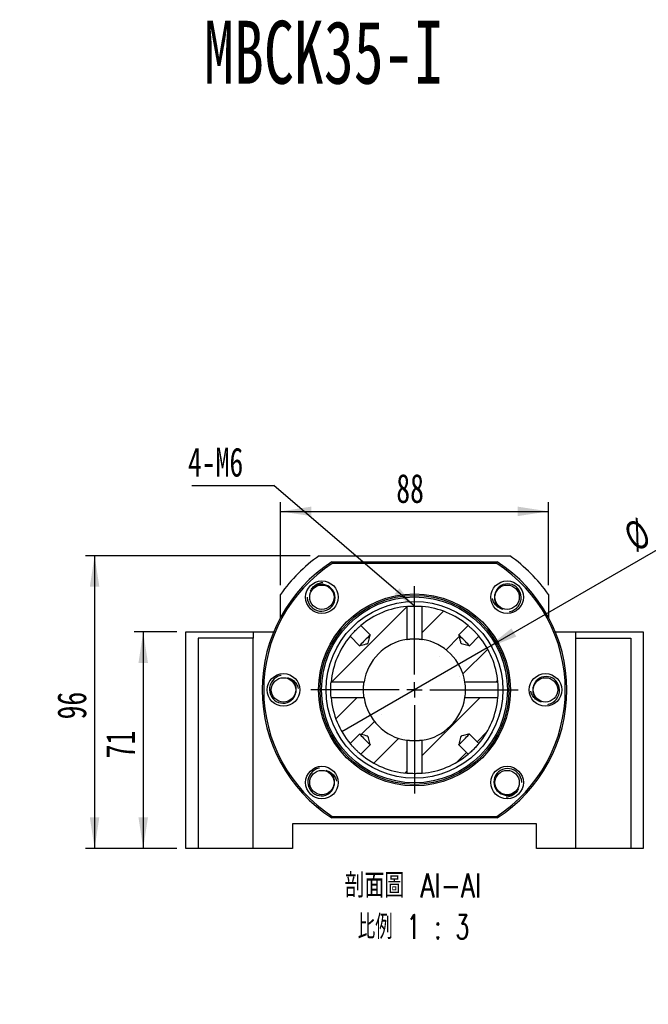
# Paper-space layout 'MBCK35-I' of a CAD drawing. Header units: millimetres. Extents: x 25 to 284, y 7 to 206.
# Tile 3 of 6: x 103 to 171, y 93 to 200. Entities that reach past the tile are written whole.
import ezdxf

# ---------------------------------------------------------------- set-up
doc = ezdxf.new("R2010")
doc.units = ezdxf.units.MM
doc.layers.add('圖層0', color=7, linetype='Continuous')
doc.styles.add('SLDTEXTSTYLE0', font='TXT', dxfattribs={"width": 0.7})
doc.styles.add('SLDTEXTSTYLE1', font='TXT', dxfattribs={"width": 0.7, "bigfont": 'bigfont'})
doc.styles.add('SLDTEXTSTYLE4', font='TXT', dxfattribs={"width": 0.75, "bigfont": 'bigfont'})
doc.styles.add('SLDTEXTSTYLE5', font='TXT', dxfattribs={"width": 0.65625, "bigfont": 'bigfont'})
doc.dimstyles.new('SLDDIMSTYLE2', dxfattribs={"dimtxt": 0.18, "dimasz": 2.5, "dimexe": 0, "dimexo": 0.0625, "dimgap": 0, "dimtad": 0, "dimtih": 1, "dimtoh": 1, "dimdec": 0, "dimrnd": 1e-09, "dimzin": 0, "dimdsep": 46, "dimtxsty": 'Standard', "dimsah": 1, "dimcen": 0.09, "dimadec": 0, "dimazin": 0, "dimtfac": 2.5, "dimtdec": 0, "dimtofl": 0, "dimtmove": 0, "dimatfit": 3, "dimfxl": 1, "dimfrac": 2, "dimtolj": 1, "dimtzin": 0, "dimarcsym": 0})
doc.dimstyles.new('SLDDIMSTYLE3', dxfattribs={"dimtxt": 3.389974, "dimasz": 2.5, "dimexe": 0, "dimexo": 0.0625, "dimgap": 0.847493, "dimtad": 1, "dimlfac": 3, "dimrnd": 1e-09, "dimzin": 12, "dimdsep": 46, "dimtxsty": 'SLDTEXTSTYLE0', "dimsah": 1, "dimcen": 0.09, "dimadec": 0, "dimazin": 3, "dimtfac": 1, "dimtofl": 0, "dimtmove": 0, "dimatfit": 3, "dimfxl": 1, "dimfrac": 2, "dimtolj": 1, "dimtzin": 12, "dimarcsym": 0})
doc.dimstyles.new('SLDDIMSTYLE4', dxfattribs={"dimtxt": 3.389974, "dimasz": 2.5, "dimexe": 0, "dimexo": 0.0625, "dimgap": 0.847493, "dimtad": 1, "dimlfac": 3, "dimrnd": 1e-09, "dimzin": 12, "dimdsep": 46, "dimtxsty": 'SLDTEXTSTYLE0', "dimblk1": 'NONE', "dimsah": 1, "dimcen": 0, "dimadec": 0, "dimazin": 3, "dimtfac": 1, "dimtmove": 0, "dimatfit": 3, "dimldrblk": 'NONE', "dimfxl": 1, "dimfrac": 2, "dimtolj": 1, "dimtzin": 12, "dimarcsym": 0})

# ---------------------------------------------------------------- blocks, each defined once
blk = doc.blocks.new('SW_SYMBOL_HOLE_DIAM')
at = {"layer": '圖層0', "color": 0}
blk.add_line((300, 0), (700, 1000), dxfattribs=at)
blk.add_circle((500, 500), 350, dxfattribs=at)
blk = doc.blocks.new('SW_SYMBOL_HOLE_SPOT')
at = {"layer": '圖層0', "color": 0}
for p, q in [((0, 875), (0, 75)), ((1600, 75), (1600, 875)), ((0, 75), (1600, 75))]:
    blk.add_line(p, q, dxfattribs=at)
blk = doc.blocks.new('SW_NOTE_6')
at = {"layer": '圖層0', "color": 0}
blk.add_line((19.65, 0), (0, 0), dxfattribs=at)
at = {"layer": '圖層0', "color": 0, "xscale": 0.003964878, "yscale": 0.003964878, "zscale": 0.003964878}
for name, p in [('SW_SYMBOL_HOLE_DIAM', (3.72, 5.64)), ('SW_SYMBOL_HOLE_DIAM', (7.6, 0.41)), ('SW_SYMBOL_HOLE_SPOT', (0.4, 0.41))]:
    blk.add_blockref(name, p, dxfattribs=at)
at = {"layer": '圖層0', "color": 0, "char_height": 3.175, "attachment_point": 1}
for s, insert, style in [('6-', (0.4, 9.34), 'SLDTEXTSTYLE0'), ('14\\M+18AD1\\M+190FA', (7.74, 9.34), 'SLDTEXTSTYLE1'), ('20', (11.62, 4.1), 'SLDTEXTSTYLE0')]:
    blk.add_mtext(s, dxfattribs=dict(at, insert=insert, style=style))
blk = doc.blocks.new('_D_28')
at = {"layer": '圖層0', "color": 7}
for p, q in [((119.89, 133.32), (115.21, 133.32)), ((116.21, 133.32), (116.21, 109.66)), ((119.89, 109.66), (115.21, 109.66))]:
    blk.add_line(p, q, dxfattribs=at)
for points in [[(116.21, 133.32), (115.69, 129.93), (116.73, 129.93)], [(116.21, 109.66), (116.73, 113.05), (115.69, 113.05)]]:
    blk.add_solid(points, dxfattribs=at)
at = {"layer": '圖層0', "color": 7, "insert": (112.12, 119.5), "char_height": 3.175, "attachment_point": 1, "rotation": 90, "style": 'SLDTEXTSTYLE0'}
blk.add_mtext('71', dxfattribs=at)
blk = doc.blocks.new('_D_29')
at = {"layer": '圖層0', "color": 7}
for p, q in [((131.22, 138.43), (131.22, 147.51)), ((131.22, 146.51), (160.56, 146.51)), ((160.56, 138.43), (160.56, 147.51))]:
    blk.add_line(p, q, dxfattribs=at)
for points in [[(131.22, 146.51), (134.61, 145.99), (134.61, 147.03)], [(160.56, 146.51), (157.17, 147.03), (157.17, 145.99)]]:
    blk.add_solid(points, dxfattribs=at)
at = {"layer": '圖層0', "color": 7, "insert": (143.9, 150.61), "char_height": 3.175, "attachment_point": 1, "style": 'SLDTEXTSTYLE0'}
blk.add_mtext('88', dxfattribs=at)
blk = doc.blocks.new('_D_30')
at = {"layer": '圖層0', "color": 7}
for p, q in [((134.46, 141.66), (109.89, 141.66)), ((110.89, 141.66), (110.89, 109.66)), ((119.89, 109.66), (109.89, 109.66))]:
    blk.add_line(p, q, dxfattribs=at)
for points in [[(110.89, 141.66), (110.37, 138.27), (111.41, 138.27)], [(110.89, 109.66), (111.41, 113.05), (110.37, 113.05)]]:
    blk.add_solid(points, dxfattribs=at)
at = {"layer": '圖層0', "color": 7, "insert": (106.8, 123.76), "char_height": 3.175, "attachment_point": 1, "rotation": 90, "style": 'SLDTEXTSTYLE0'}
blk.add_mtext('96', dxfattribs=at)
blk = doc.blocks.new('_D_31')
at = {"layer": '圖層0', "color": 7}
for q in [(177.46, 145.22), (137.95, 122.41)]:
    blk.add_line((153.83, 131.57), q, dxfattribs=at)
blk.add_solid([(153.83, 131.57), (157.03, 132.82), (156.5, 133.72)], dxfattribs=at)
at = {"layer": '圖層0', "color": 7, "char_height": 3.175, "attachment_point": 1, "rotation": 30, "style": 'SLDTEXTSTYLE0'}
for s, insert in [('55', (171.98, 146.77)), ('%%c', (168.49, 144.76))]:
    blk.add_mtext(s, dxfattribs=dict(at, insert=insert))
blk = doc.blocks.new('_NONE')
blk = doc.blocks.new('SW_NOTE_7')
at = {"layer": '圖層0', "color": 0, "char_height": 2.6458, "attachment_point": 2}
for s, insert, style in [('\\M+19655\\M+196CA\\M+19AA4 AI-AI', (9.59, 3.41), 'SLDTEXTSTYLE4'), ('\\M+194E4\\M+197E1 1 : 3', (9.66, -1.12), 'SLDTEXTSTYLE5')]:
    blk.add_mtext(s, dxfattribs=dict(at, insert=insert, style=style))
blk = doc.blocks.new('SW_NOTE_8')
at = {"layer": '圖層0', "color": 0}
blk.add_line((-8.96, 0), (0, 0), dxfattribs=at)
at = {"layer": '圖層0', "color": 0, "insert": (-9.39, 4.14), "char_height": 3.175, "attachment_point": 1, "style": 'SLDTEXTSTYLE0'}
blk.add_mtext('4-M6', dxfattribs=at)
blk = doc.blocks.new('SW_CENTERMARKSYMBOL_15')
at = {"layer": '圖層0', "color": 0}
for p, q in [((0, 1.67), (0, 11.33)), ((-1.67, 0), (-11.33, 0)), ((0, 0), (-0.83, 0)), ((0, 0), (0, 0.83)), ((0, 0), (0, -0.83)), ((0, 0), (0.83, 0)), ((1.67, 0), (11.33, 0)), ((0, -1.67), (0, -11.33))]:
    blk.add_line(p, q, dxfattribs=at)

psp = doc.layouts.new('MBCK35-I')

# ---------------------------------------------------------------- hatches: boundary and pattern name
at = {"linetype": 'Continuous', "lineweight": 18}
h = psp.add_hatch(dxfattribs=at)
h.set_pattern_fill('ANSI31', style=0)
edge = h.paths.add_edge_path(flags=0)
edge.add_line((140.0241, 134.0344), (141.058, 133.0005))
edge.add_spline(control_points=[(141.058, 133.0005), (141.0436, 132.9431), (141.0293, 132.8858), (141.0149, 132.8284), (140.9668, 132.6365), (140.9201, 132.4443), (140.8683, 132.2533), (140.8552, 132.2051), (140.8444, 132.1554), (140.8221, 132.1106), (140.8168, 132.1), (140.8103, 132.0896), (140.802, 132.0812), (140.7936, 132.0727), (140.7834, 132.0661), (140.7729, 132.0608), (140.7559, 132.0522), (140.7378, 132.046), (140.7197, 132.0402), (140.6865, 132.0295), (140.6529, 132.0204), (140.6193, 132.0114), (140.5551, 131.9941), (140.4907, 131.9777), (140.4264, 131.9613), (140.3023, 131.9297), (140.178, 131.8985), (140.0538, 131.8674), (139.9965, 131.853), (139.9392, 131.8387), (139.8818, 131.8243)], knot_values=[0.00658873, 0.00658873, 0.00658873, 0.00658873, 0.00712081, 0.00712081, 0.00712081, 0.00890123, 0.00890123, 0.00890123, 0.00935165, 0.00935165, 0.00935165, 0.00945885, 0.00945885, 0.00945885, 0.00956548, 0.00956548, 0.00956548, 0.00973572, 0.00973572, 0.00973572, 0.01004714, 0.01004714, 0.01004714, 0.01064125, 0.01064125, 0.01064125, 0.01178648, 0.01178648, 0.01178648, 0.01231504, 0.01231504, 0.01231504, 0.01231504], weights=[1, 1, 1, 1, 1, 1, 1, 1, 1, 1, 1, 1, 1, 1, 1, 1, 1, 1, 1, 1, 1, 1, 1, 1, 1, 1, 1, 1, 1, 1, 1], degree=3, periodic=0)
edge.add_line((139.8818, 131.8243), (138.8479, 132.8582))
edge.add_arc((145.8911, 126.9912), 9.1667, 140.205417, 174.689763)
edge.add_line((136.7637, 127.8396), (140.3726, 127.8396))
edge.add_arc((145.8911, 126.9912), 5.5833, 98.739676, 171.260324, ccw=False)
edge.add_line((145.0427, 132.5097), (145.0427, 136.1186))
edge.add_arc((145.8911, 126.9912), 9.1667, 95.310237, 129.794583)
h = psp.add_hatch(dxfattribs=at)
h.set_pattern_fill('ANSI31', style=0)
edge = h.paths.add_edge_path(flags=0)
edge.add_line((150.7241, 133.0005), (151.7581, 134.0344))
edge.add_arc((145.8911, 126.9912), 9.1667, 50.205417, 84.689763)
edge.add_line((146.7394, 136.1186), (146.7394, 132.5097))
edge.add_arc((145.8911, 126.9912), 5.5833, 8.739676, 81.260324, ccw=False)
edge.add_line((151.4096, 127.8396), (155.0184, 127.8396))
edge.add_arc((145.8911, 126.9912), 9.1667, 5.310237, 39.794583)
edge.add_line((152.9342, 132.8582), (151.9003, 131.8243))
edge.add_spline(control_points=[(151.9003, 131.8243), (151.8429, 131.8387), (151.7856, 131.853), (151.7282, 131.8674), (151.5364, 131.9155), (151.3441, 131.9622), (151.1532, 132.014), (151.1049, 132.0271), (151.0552, 132.0379), (151.0105, 132.0602), (150.9998, 132.0654), (150.9894, 132.072), (150.981, 132.0803), (150.9725, 132.0887), (150.9659, 132.0989), (150.9606, 132.1094), (150.952, 132.1264), (150.9458, 132.1445), (150.94, 132.1626), (150.9293, 132.1958), (150.9202, 132.2294), (150.9112, 132.263), (150.8939, 132.3272), (150.8775, 132.3916), (150.8611, 132.4559), (150.8295, 132.58), (150.7984, 132.7043), (150.7672, 132.8285), (150.7528, 132.8858), (150.7385, 132.9431), (150.7241, 133.0005)], knot_values=[0.00658873, 0.00658873, 0.00658873, 0.00658873, 0.00712081, 0.00712081, 0.00712081, 0.00890123, 0.00890123, 0.00890123, 0.00935165, 0.00935165, 0.00935165, 0.00945885, 0.00945885, 0.00945885, 0.00956548, 0.00956548, 0.00956548, 0.00973572, 0.00973572, 0.00973572, 0.01004714, 0.01004714, 0.01004714, 0.01064125, 0.01064125, 0.01064125, 0.01178648, 0.01178648, 0.01178648, 0.01231504, 0.01231504, 0.01231504, 0.01231504], weights=[1, 1, 1, 1, 1, 1, 1, 1, 1, 1, 1, 1, 1, 1, 1, 1, 1, 1, 1, 1, 1, 1, 1, 1, 1, 1, 1, 1, 1, 1, 1], degree=3, periodic=0)
h = psp.add_hatch(dxfattribs=at)
h.set_pattern_fill('ANSI31', style=0)
edge = h.paths.add_edge_path(flags=0)
edge.add_spline(control_points=[(139.8818, 122.1582), (139.9392, 122.1438), (139.9965, 122.1295), (140.0538, 122.1151), (140.178, 122.0839), (140.3023, 122.0528), (140.4264, 122.0212), (140.4907, 122.0048), (140.5551, 121.9884), (140.6193, 121.9711), (140.6529, 121.9621), (140.6865, 121.953), (140.7197, 121.9423), (140.7378, 121.9365), (140.7559, 121.9303), (140.7729, 121.9217), (140.7834, 121.9164), (140.7936, 121.9098), (140.802, 121.9013), (140.8103, 121.8929), (140.8168, 121.8825), (140.8221, 121.8718), (140.8444, 121.8271), (140.8552, 121.7774), (140.8683, 121.7291), (140.9201, 121.5382), (140.9668, 121.3459), (141.0149, 121.1541), (141.0293, 121.0967), (141.0436, 121.0394), (141.058, 120.982)], knot_values=[0.00167021, 0.00167021, 0.00167021, 0.00167021, 0.00220214, 0.00220214, 0.00220214, 0.00335468, 0.00335468, 0.00335468, 0.00395257, 0.00395257, 0.00395257, 0.00426598, 0.00426598, 0.00426598, 0.0044373, 0.0044373, 0.0044373, 0.00454461, 0.00454461, 0.00454461, 0.00465249, 0.00465249, 0.00465249, 0.00510578, 0.00510578, 0.00510578, 0.00689755, 0.00689755, 0.00689755, 0.00743303, 0.00743303, 0.00743303, 0.00743303], weights=[1, 1, 1, 1, 1, 1, 1, 1, 1, 1, 1, 1, 1, 1, 1, 1, 1, 1, 1, 1, 1, 1, 1, 1, 1, 1, 1, 1, 1, 1, 1], degree=3, periodic=0)
edge.add_line((141.058, 120.982), (140.0241, 119.9481))
edge.add_arc((145.8911, 126.9912), 9.1667, 230.205417, 264.689763)
edge.add_line((145.0427, 117.8639), (145.0427, 121.4727))
edge.add_arc((145.8911, 126.9912), 5.5833, 188.739676, 261.260324, ccw=False)
edge.add_line((140.3726, 126.1429), (136.7637, 126.1429))
edge.add_arc((145.8911, 126.9912), 9.1667, 185.310237, 219.794583)
edge.add_line((138.8479, 121.1242), (139.8818, 122.1582))
h = psp.add_hatch(dxfattribs=at)
h.set_pattern_fill('ANSI31', style=0)
edge = h.paths.add_edge_path(flags=0)
edge.add_spline(control_points=[(150.7241, 120.982), (150.7535, 121.0993), (150.7829, 121.2167), (150.8124, 121.3339), (150.8491, 121.4798), (150.8842, 121.6261), (150.9253, 121.7708), (150.9357, 121.8075), (150.945, 121.8453), (150.9635, 121.8786), (150.9682, 121.887), (150.9738, 121.895), (150.9806, 121.9017), (150.9884, 121.9096), (150.998, 121.9159), (151.0079, 121.921), (151.0302, 121.9326), (151.0545, 121.94), (151.0786, 121.9473), (151.1419, 121.9666), (151.2062, 121.9828), (151.2703, 121.9993), (151.4482, 122.0452), (151.6264, 122.0896), (151.8045, 122.1342), (151.8365, 122.1422), (151.8684, 122.1502), (151.9003, 122.1582)], knot_values=[0.00432453, 0.00432453, 0.00432453, 0.00432453, 0.00541303, 0.00541303, 0.00541303, 0.00676669, 0.00676669, 0.00676669, 0.00711041, 0.00711041, 0.00711041, 0.00719624, 0.00719624, 0.00719624, 0.00729645, 0.00729645, 0.00729645, 0.00752212, 0.00752212, 0.00752212, 0.00811541, 0.00811541, 0.00811541, 0.00976098, 0.00976098, 0.00976098, 0.01005572, 0.01005572, 0.01005572, 0.01005572], weights=[1, 1, 1, 1, 1, 1, 1, 1, 1, 1, 1, 1, 1, 1, 1, 1, 1, 1, 1, 1, 1, 1, 1, 1, 1, 1, 1, 1], degree=3, periodic=0)
edge.add_line((151.9003, 122.1582), (152.9342, 121.1242))
edge.add_arc((145.8911, 126.9912), 9.1667, 320.205417, 354.689763)
edge.add_line((155.0184, 126.1429), (151.4096, 126.1429))
edge.add_arc((145.8911, 126.9912), 5.5833, 278.739676, 351.260324, ccw=False)
edge.add_line((146.7394, 121.4727), (146.7394, 117.8639))
edge.add_arc((145.8911, 126.9912), 9.1667, 275.310237, 309.794583)
edge.add_line((151.7581, 119.9481), (150.7241, 120.982))

# ---------------------------------------------------------------- linework, layer by layer
at = {"color": 7, "linetype": 'Continuous', "lineweight": 25}
for p, q in [((135.4561, 141.6579), (156.326, 141.6579)), ((136.848, 140.9912), (136.8972, 140.8246)), ((136.848, 140.9912), (154.9342, 140.9912)), ((154.8849, 140.8246), (136.8972, 140.8246)), ((154.8849, 140.8246), (154.9342, 140.9912)), ((131.2244, 134.9075), (131.2244, 137.4262)), ((160.5577, 137.4262), (160.5577, 134.9075)), ((145.0427, 136.1186), (145.0427, 132.5097)), ((146.7394, 132.5097), (146.7394, 136.1186)), ((141.058, 133.0005), (140.0241, 134.0344)), ((151.7581, 134.0344), (150.7241, 133.0005)), ((120.8911, 109.6579), (120.8911, 133.3246)), ((120.8911, 133.3246), (128.2244, 133.3246)), ((122.2244, 132.6579), (122.2244, 109.6579)), ((128.2244, 132.6579), (122.2244, 132.6579)), ((128.2244, 133.3246), (128.2244, 132.6579)), ((128.2244, 133.3246), (130.4746, 133.3246)), ((128.2244, 109.6579), (128.2244, 132.6579)), ((138.8479, 132.8582), (139.8818, 131.8243)), ((151.9003, 131.8243), (152.9342, 132.8582)), ((161.3075, 133.3246), (163.5577, 133.3246)), ((163.5577, 133.3246), (170.8911, 133.3246)), ((163.5577, 132.6579), (163.5577, 133.3246)), ((163.5577, 109.6579), (163.5577, 132.6579)), ((163.5577, 132.6579), (169.5577, 132.6579)), ((169.5577, 132.6579), (169.5577, 109.6579)), ((170.8911, 133.3246), (170.8911, 109.6579)), ((140.3726, 127.8396), (136.7637, 127.8396)), ((155.0184, 127.8396), (151.4096, 127.8396)), ((136.7637, 126.1429), (140.3726, 126.1429)), ((151.4096, 126.1429), (155.0184, 126.1429)), ((139.8818, 122.1582), (138.8479, 121.1242)), ((152.9342, 121.1242), (151.9003, 122.1582)), ((140.0241, 119.9481), (141.058, 120.982)), ((145.0427, 121.4727), (145.0427, 117.8639)), ((146.7394, 117.8639), (146.7394, 121.4727)), ((150.7241, 120.982), (151.7581, 119.9481)), ((136.848, 112.9912), (136.8972, 113.1579)), ((136.8972, 113.1579), (154.8849, 113.1579)), ((154.8849, 113.1579), (154.9342, 112.9912)), ((159.2244, 112.3246), (132.5577, 112.3246)), ((132.5577, 112.3246), (132.5577, 109.6579)), ((154.9342, 112.9912), (136.848, 112.9912)), ((159.2244, 109.6579), (159.2244, 112.3246)), ((122.2244, 109.6579), (120.8911, 109.6579)), ((128.2244, 109.6579), (122.2244, 109.6579)), ((132.5577, 109.6579), (128.2244, 109.6579)), ((163.5577, 109.6579), (159.2244, 109.6579)), ((169.5577, 109.6579), (163.5577, 109.6579)), ((170.8911, 109.6579), (169.5577, 109.6579))]:
    psp.add_line(p, q, dxfattribs=at)
at = {"color": 7, "linetype": 'Continuous', "lineweight": 25, "flags": 128}
for points in [[(134.1515, 137.1312), (134.1504, 137.0703), (134.1923, 136.7966), (134.2775, 136.5423), (134.4089, 136.2994), (134.5713, 136.093), (134.7716, 135.9118), (134.9933, 135.7711), (135.2432, 135.6676), (135.4939, 135.6112), (135.758, 135.5976), (136.0122, 135.6276), (136.2648, 135.7027), (136.4908, 135.8149), (136.7005, 135.9684), (136.8739, 136.1476), (137.0188, 136.3595), (137.1215, 136.585), (137.1859, 136.832), (137.2064, 137.0739), (137.1854, 137.3229), (137.1241, 137.5579), (137.0201, 137.7855), (136.8865, 137.9807), (136.7172, 138.1556), (136.5783, 138.2622), (136.4246, 138.3519), (136.4246, 138.3519)], [(156.2819, 135.5425), (156.3421, 135.5514), (156.6054, 135.6371), (156.8425, 135.7624), (157.0609, 135.9315), (157.2382, 136.1252), (157.3845, 136.3523), (157.4874, 136.5939), (157.549, 136.8573), (157.5639, 137.1138), (157.5345, 137.3766), (157.4637, 137.6225), (157.3486, 137.8596), (157.2012, 138.0644), (157.0157, 138.2464), (156.8107, 138.3885), (156.5782, 138.4971), (156.339, 138.5619), (156.0848, 138.5853), (155.8427, 138.5663), (155.6005, 138.5052), (155.3786, 138.4066), (155.1708, 138.267), (154.9999, 138.1035), (154.8547, 137.9081), (154.7721, 137.7537), (154.7085, 137.5875), (154.7085, 137.5875)], [(141.058, 133.0005), (141.0302, 132.9727), (140.9673, 132.9098), (140.8732, 132.8157), (140.7537, 132.6962), (140.6164, 132.5589), (140.4699, 132.4124), (140.3234, 132.2659), (140.1861, 132.1286), (140.0666, 132.0091), (139.9725, 131.915), (139.9096, 131.8521), (139.8818, 131.8243)], [(139.8818, 131.8243), (140.0538, 131.8674), (140.4264, 131.9613), (140.6193, 132.0114), (140.7197, 132.0402), (140.7729, 132.0608), (140.802, 132.0812), (140.8221, 132.1106), (140.8683, 132.2533), (141.0149, 132.8284), (141.058, 133.0005)], [(151.9003, 131.8243), (151.8725, 131.8521), (151.8096, 131.915), (151.7155, 132.0091), (151.596, 132.1286), (151.4587, 132.2659), (151.3122, 132.4124), (151.1657, 132.5589), (151.0284, 132.6962), (150.9089, 132.8157), (150.8148, 132.9098), (150.7519, 132.9727), (150.7241, 133.0005)], [(150.7241, 133.0005), (150.7672, 132.8285), (150.8611, 132.4559), (150.9112, 132.263), (150.94, 132.1626), (150.9606, 132.1094), (150.981, 132.0803), (151.0105, 132.0602), (151.1532, 132.014), (151.7282, 131.8674), (151.9003, 131.8243)], [(131.3021, 128.5752), (131.2419, 128.5663), (130.9786, 128.4806), (130.7415, 128.3553), (130.5231, 128.1861), (130.3458, 127.9925), (130.1995, 127.7654), (130.0966, 127.5238), (130.035, 127.2604), (130.0201, 127.0039), (130.0495, 126.7411), (130.1203, 126.4952), (130.2354, 126.258), (130.3828, 126.0532), (130.5683, 125.8712), (130.7733, 125.7292), (131.0058, 125.6206), (131.245, 125.5558), (131.4992, 125.5323), (131.7412, 125.5514), (131.9835, 125.6125), (132.2054, 125.7111), (132.4132, 125.8507), (132.5841, 126.0141), (132.7293, 126.2096), (132.8119, 126.364), (132.8754, 126.5302), (132.8754, 126.5302)], [(160.48, 125.4073), (160.5402, 125.4162), (160.8036, 125.5019), (161.0406, 125.6272), (161.259, 125.7963), (161.4363, 125.99), (161.5826, 126.2171), (161.6855, 126.4587), (161.7471, 126.7221), (161.762, 126.9786), (161.7327, 127.2414), (161.6618, 127.4873), (161.5467, 127.7244), (161.3993, 127.9292), (161.2138, 128.1113), (161.0089, 128.2533), (160.7763, 128.3619), (160.5371, 128.4267), (160.2829, 128.4502), (160.0409, 128.4311), (159.7986, 128.37), (159.5767, 128.2714), (159.369, 128.1318), (159.198, 127.9683), (159.0529, 127.7729), (158.9702, 127.6185), (158.9067, 127.4523), (158.9067, 127.4523)], [(139.8818, 122.1582), (139.9096, 122.1304), (139.9725, 122.0675), (140.0666, 121.9734), (140.1861, 121.8539), (140.3234, 121.7166), (140.4699, 121.5701), (140.6164, 121.4236), (140.7537, 121.2863), (140.8732, 121.1668), (140.9673, 121.0727), (141.0302, 121.0098), (141.058, 120.982)], [(141.058, 120.982), (141.0149, 121.1541), (140.8683, 121.7291), (140.8221, 121.8718), (140.802, 121.9013), (140.7729, 121.9217), (140.7197, 121.9423), (140.6193, 121.9711), (140.4264, 122.0212), (140.0538, 122.1151), (139.8818, 122.1582)], [(150.7241, 120.982), (150.7519, 121.0098), (150.8148, 121.0727), (150.9089, 121.1668), (151.0284, 121.2863), (151.1657, 121.4236), (151.3122, 121.5701), (151.4587, 121.7166), (151.596, 121.8539), (151.7155, 121.9734), (151.8096, 122.0675), (151.8725, 122.1304), (151.9003, 122.1582)], [(151.9003, 122.1582), (151.8045, 122.1342), (151.2703, 121.9993), (151.0786, 121.9473), (151.0079, 121.921), (150.9806, 121.9017), (150.9635, 121.8786), (150.9253, 121.7708), (150.8124, 121.3339), (150.7241, 120.982)], [(135.5002, 118.44), (135.44, 118.4311), (135.1767, 118.3454), (134.9397, 118.2201), (134.7212, 118.0509), (134.544, 117.8573), (134.3976, 117.6302), (134.2947, 117.3886), (134.2332, 117.1252), (134.2182, 116.8687), (134.2476, 116.6059), (134.3184, 116.36), (134.4335, 116.1228), (134.581, 115.918), (134.7664, 115.736), (134.9714, 115.594), (135.204, 115.4854), (135.4431, 115.4206), (135.6973, 115.3971), (135.9394, 115.4162), (136.1816, 115.4773), (136.4036, 115.5759), (136.6113, 115.7155), (136.7823, 115.8789), (136.9274, 116.0744), (137.01, 116.2288), (137.0736, 116.395), (137.0736, 116.395)], [(157.6307, 116.8513), (157.6317, 116.9121), (157.5898, 117.1859), (157.5046, 117.4401), (157.3732, 117.6831), (157.2109, 117.8895), (157.0105, 118.0707), (156.7888, 118.2114), (156.5389, 118.3149), (156.2882, 118.3712), (156.0242, 118.3849), (155.7699, 118.3549), (155.5173, 118.2798), (155.2913, 118.1676), (155.0816, 118.0141), (154.9082, 117.8349), (154.7633, 117.623), (154.6606, 117.3975), (154.5962, 117.1505), (154.5757, 116.9086), (154.5967, 116.6596), (154.658, 116.4246), (154.762, 116.197), (154.8956, 116.0018), (155.0649, 115.8269), (155.2038, 115.7203), (155.3575, 115.6306), (155.3575, 115.6306)]]:
    psp.add_lwpolyline(points, dxfattribs=at)
at = {"color": 7, "linetype": 'Continuous', "lineweight": 25}
for centre, radius in [((135.7559, 137.1264), 1.7833), ((156.0263, 137.1264), 1.7833), ((135.7559, 137.1264), 1.3333), ((156.0263, 137.1264), 1.3333), ((145.8911, 126.9912), 10.5), ((145.8911, 126.9912), 10.3333), ((145.8911, 126.9912), 10.1667), ((145.8911, 126.9912), 9.6667), ((131.5577, 126.9912), 1.7833), ((131.5577, 126.9912), 1.3333), ((160.2244, 126.9912), 1.7833), ((160.2244, 126.9912), 1.3333), ((135.7559, 116.856), 1.7833), ((156.0263, 116.856), 1.7833), ((135.7559, 116.856), 1.3333), ((156.0263, 116.856), 1.3333)]:
    psp.add_circle(centre, radius, dxfattribs=at)
for centre, radius, start, end in [((145.8911, 126.9912), 18, 125.430945, 144.569055), ((145.8911, 126.9912), 18, 35.430945, 54.569055), ((145.8911, 126.9912), 16.6667, 122.85988, 237.14012), ((145.8911, 126.9912), 16.5, 123.030152, 236.969848), ((145.8911, 126.9912), 16.5, 303.030152, 56.969848), ((145.8911, 126.9912), 16.6667, 302.85988, 57.14012), ((145.8911, 126.9912), 9.1667, 95.310237, 129.794583), ((145.8911, 126.9912), 9.1667, 50.205417, 84.689763), ((145.8911, 126.9912), 9.1667, 140.205417, 174.689763), ((145.8911, 126.9912), 5.5833, 98.739676, 171.260324), ((145.8911, 126.9912), 5.5833, 8.739676, 81.260324), ((145.8911, 126.9912), 9.1667, 5.310237, 39.794583), ((145.8911, 126.9912), 5.5833, 351.260245, 8.739755), ((145.891, 126.9912), 9.1667, 354.689791, 5.310209), ((145.8911, 126.9912), 9.1667, 185.310237, 219.794583), ((145.8911, 126.9912), 5.5833, 188.739676, 261.260324), ((145.8911, 126.9912), 5.5833, 278.739676, 351.260324), ((145.8911, 126.9912), 9.1667, 320.205417, 354.689763), ((145.8911, 126.9912), 9.1667, 230.205417, 264.689763), ((145.8911, 126.9912), 9.1667, 275.310237, 309.794583)]:
    psp.add_arc(centre, radius, start, end, dxfattribs=at)
for points, knots in [([(134.5304, 137.7952), (134.5622, 137.8666), (134.6268, 138.0115), (134.7678, 138.2049), (134.9376, 138.3771), (135.1359, 138.5202), (135.3603, 138.6327), (135.6033, 138.7011), (135.7726, 138.7334), (135.8575, 138.7313), (135.8583, 138.7313)], [0, 0, 0, 0, 0.13649369, 0.2768671, 0.41563539, 0.55809221, 0.70276038, 0.85158318, 0.99858665, 1, 1, 1, 1]), ([(136.4246, 138.3519), (136.3489, 138.3882), (136.2035, 138.4581), (135.9697, 138.5121), (135.7376, 138.5289), (135.5057, 138.5064), (135.2808, 138.446), (135.0689, 138.3492), (134.8741, 138.2174), (134.7234, 138.0725), (134.6092, 137.9291), (134.5568, 137.84), (134.5304, 137.7952)], [0, 0, 0, 0, 0.11459392, 0.22043671, 0.32627971, 0.43212287, 0.53796606, 0.64380905, 0.74965161, 0.85856431, 0.92884578, 1, 1, 1, 1]), ([(155.5652, 135.8087), (155.4895, 135.8285), (155.3361, 135.8687), (155.1224, 135.9765), (154.9249, 136.1161), (154.7515, 136.2886), (154.6041, 136.4917), (154.4972, 136.7204), (154.4379, 136.8822), (154.4261, 136.9664), (154.426, 136.9672)], [0, 0, 0, 0, 0.13649344, 0.27686654, 0.41563543, 0.5580921, 0.70276091, 0.85158327, 0.99858677, 1, 1, 1, 1]), ([(154.7085, 137.5875), (154.685, 137.507), (154.6396, 137.3521), (154.6243, 137.1126), (154.6453, 136.8809), (154.7052, 136.6557), (154.8012, 136.4436), (154.9312, 136.2503), (155.0928, 136.0794), (155.2602, 135.9541), (155.4203, 135.8648), (155.5167, 135.8275), (155.5652, 135.8087)], [0, 0, 0, 0, 0.11459396, 0.22043679, 0.32628002, 0.43212282, 0.5379658, 0.643809, 0.74965191, 0.85856433, 0.92884552, 1, 1, 1, 1]), ([(145.0427, 136.1186), (145.0438, 136.1187), (145.0487, 136.1191), (145.066, 136.1207), (145.0961, 136.1234), (145.1338, 136.1266), (145.1824, 136.1305), (145.2407, 136.1348), (145.2892, 136.1382), (145.342, 136.1415), (145.3983, 136.1447), (145.4588, 136.1478), (145.5432, 136.1515), (145.6331, 136.1545), (145.7261, 136.1565), (145.8206, 136.1579), (145.9165, 136.1581), (146.0114, 136.1572), (146.1051, 136.1556), (146.1962, 136.153), (146.2825, 136.1496), (146.3652, 136.1458), (146.4416, 136.1415), (146.51, 136.137), (146.5647, 136.1332), (146.6195, 136.129), (146.6641, 136.1253), (146.7036, 136.1218), (146.7274, 136.1197), (146.737, 136.1188), (146.739, 136.1186), (146.7394, 136.1186)], [0, 0, 0, 0, 0.017190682, 0.072264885, 0.100143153, 0.128477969, 0.183640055, 0.211561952, 0.239938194, 0.267524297, 0.29530489, 0.323382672, 0.351870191, 0.407191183, 0.435273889, 0.463769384, 0.51893702, 0.54686489, 0.575252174, 0.630327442, 0.658205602, 0.68653744, 0.741774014, 0.769732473, 0.798146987, 0.839548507, 0.881613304, 0.910120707, 0.96538412, 0.993438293, 1, 1, 1, 1]), ([(138.8479, 132.8582), (138.8512, 132.8622), (138.8612, 132.8742), (138.9217, 132.9464), (139.046, 133.0896), (139.2148, 133.2745), (139.4105, 133.4764), (139.6119, 133.6714), (139.7958, 133.839), (139.9382, 133.9625), (140.0087, 134.0216), (140.0204, 134.0313), (140.0241, 134.0344)], [0, 0, 0, 0, 0.05453773, 0.16589691, 0.27757454, 0.38957869, 0.50141247, 0.6128446, 0.72426882, 0.83609009, 0.9480979, 1, 1, 1, 1]), ([(151.7581, 134.0344), (151.762, 134.0312), (151.7698, 134.0246), (151.8035, 133.9964), (151.8524, 133.9548), (151.9171, 133.899), (151.9938, 133.8315), (152.0814, 133.7523), (152.1756, 133.6649), (152.275, 133.57), (152.3746, 133.4719), (152.4734, 133.3714), (152.5669, 133.2735), (152.6545, 133.179), (152.7325, 133.0926), (152.8004, 133.0155), (152.8555, 132.9516), (152.8973, 132.9023), (152.9248, 132.8695), (152.9312, 132.8619), (152.9342, 132.8582)], [0, 0, 0, 0, 0.05436461, 0.10927145, 0.16576384, 0.22082953, 0.27748168, 0.33270305, 0.38952984, 0.44466423, 0.50140911, 0.55634945, 0.6128836, 0.6678243, 0.72434741, 0.77948283, 0.83620982, 0.89143162, 0.94826266, 1, 1, 1, 1]), ([(145.0427, 132.5097), (145.0437, 132.5099), (145.0466, 132.5103), (145.0596, 132.5123), (145.0853, 132.5162), (145.1223, 132.5214), (145.1664, 132.5274), (145.2209, 132.5344), (145.3005, 132.5434), (145.3732, 132.5507), (145.4531, 132.5575), (145.5372, 132.5636), (145.6269, 132.5687), (145.72, 132.5721), (145.7911, 132.5738), (145.8861, 132.5749), (145.9815, 132.5742), (146.0749, 132.5717), (146.1664, 132.5681), (146.2543, 132.563), (146.3369, 132.5569), (146.4155, 132.5501), (146.4874, 132.5428), (146.5663, 132.5337), (146.6206, 132.5268), (146.6643, 132.5208), (146.6916, 132.5169), (146.7131, 132.5137), (146.7286, 132.5114), (146.7364, 132.5102), (146.7388, 132.5098), (146.7394, 132.5097)], [0, 0, 0, 0, 0.01603069, 0.04328209, 0.09833641, 0.12644586, 0.15381319, 0.20909445, 0.23731324, 0.29269726, 0.32080913, 0.34933009, 0.40473455, 0.43286446, 0.46141373, 0.48879708, 0.54412567, 0.57238701, 0.59964193, 0.65469953, 0.68280716, 0.71026878, 0.76574036, 0.79405793, 0.84953403, 0.877694, 0.90626747, 0.93382583, 0.96157836, 0.98963695, 1, 1, 1, 1]), ([(132.0188, 128.3089), (132.0944, 128.2891), (132.2479, 128.2489), (132.4616, 128.1412), (132.6591, 128.0016), (132.8325, 127.8291), (132.9799, 127.6259), (133.0868, 127.3973), (133.1461, 127.2354), (133.1579, 127.1513), (133.158, 127.1505)], [0, 0, 0, 0, 0.1364937, 0.27686689, 0.41563574, 0.55809233, 0.70276076, 0.85158315, 0.99858674, 1, 1, 1, 1]), ([(132.8754, 126.5302), (132.899, 126.6107), (132.9443, 126.7656), (132.9597, 127.0051), (132.9387, 127.2368), (132.8788, 127.462), (132.7827, 127.6741), (132.6528, 127.8674), (132.4912, 128.0383), (132.3238, 128.1635), (132.1637, 128.2529), (132.0673, 128.2902), (132.0188, 128.3089)], [0, 0, 0, 0, 0.11459372, 0.22043673, 0.32627976, 0.4321227, 0.53796578, 0.64380894, 0.74965183, 0.85856399, 0.92884521, 1, 1, 1, 1]), ([(136.7637, 126.1429), (136.7636, 126.144), (136.7628, 126.1526), (136.7573, 126.2117), (136.7441, 126.3793), (136.7308, 126.6166), (136.7234, 126.8963), (136.725, 127.1861), (136.735, 127.454), (136.7489, 127.6687), (136.7604, 127.8043), (136.7627, 127.8287), (136.7637, 127.8396)], [0, 0, 0, 0, 0.01725707, 0.12852772, 0.2399733, 0.3518387, 0.46371576, 0.57517868, 0.68644864, 0.79804283, 0.90997885, 1, 1, 1, 1]), ([(140.3726, 126.1429), (140.3724, 126.1439), (140.3711, 126.1523), (140.3622, 126.2098), (140.3406, 126.375), (140.3187, 126.6105), (140.3061, 126.8895), (140.3085, 127.1788), (140.3245, 127.4463), (140.3472, 127.6623), (140.3668, 127.8024), (140.3707, 127.828), (140.3726, 127.8396)], [0, 0, 0, 0, 0.01609262, 0.12649473, 0.23735446, 0.34935325, 0.46140879, 0.57236064, 0.68277064, 0.79401214, 0.90619952, 1, 1, 1, 1]), ([(158.9067, 127.4523), (158.8831, 127.3718), (158.8378, 127.2169), (158.8224, 126.9774), (158.8435, 126.7457), (158.9033, 126.5205), (158.9994, 126.3084), (159.1293, 126.1151), (159.2909, 125.9442), (159.4584, 125.8189), (159.6184, 125.7296), (159.7148, 125.6923), (159.7633, 125.6735)], [0, 0, 0, 0, 0.11459372, 0.22043673, 0.32627976, 0.4321227, 0.53796578, 0.64380894, 0.74965183, 0.85856399, 0.92884521, 1, 1, 1, 1]), ([(159.7633, 125.6735), (159.6877, 125.6934), (159.5342, 125.7335), (159.3205, 125.8413), (159.1231, 125.9809), (158.9497, 126.1534), (158.8022, 126.3565), (158.6954, 126.5852), (158.636, 126.747), (158.6243, 126.8312), (158.6242, 126.832)], [0, 0, 0, 0, 0.1364937, 0.27686689, 0.41563574, 0.55809233, 0.70276076, 0.85158315, 0.99858674, 1, 1, 1, 1]), ([(140.0241, 119.9481), (140.0202, 119.9513), (140.0123, 119.9578), (139.9786, 119.9861), (139.9297, 120.0277), (139.865, 120.0834), (139.7883, 120.151), (139.7007, 120.2301), (139.6065, 120.3175), (139.5072, 120.4125), (139.4075, 120.5106), (139.3087, 120.6111), (139.2152, 120.709), (139.1276, 120.8035), (139.0496, 120.8899), (138.9817, 120.9669), (138.9266, 121.0309), (138.8848, 121.0802), (138.8573, 121.113), (138.8509, 121.1206), (138.8479, 121.1242)], [0, 0, 0, 0, 0.05436461, 0.10927145, 0.16576384, 0.22082953, 0.27748168, 0.33270305, 0.38952984, 0.44466423, 0.50140911, 0.55634945, 0.6128836, 0.6678243, 0.72434741, 0.77948283, 0.83620982, 0.89143162, 0.94826266, 1, 1, 1, 1]), ([(146.7394, 121.4727), (146.7384, 121.4726), (146.7337, 121.4719), (146.7124, 121.4686), (146.6628, 121.4614), (146.5909, 121.4517), (146.4999, 121.4409), (146.3906, 121.4299), (146.2676, 121.4201), (146.1326, 121.4126), (145.9922, 121.4082), (145.8481, 121.4075), (145.7072, 121.4104), (145.5706, 121.4166), (145.4441, 121.4254), (145.3287, 121.436), (145.2295, 121.447), (145.1478, 121.4574), (145.0881, 121.4659), (145.0536, 121.4711), (145.0459, 121.4722), (145.0427, 121.4727)], [0, 0, 0, 0, 0.01603813, 0.07046215, 0.1264554, 0.18111372, 0.2373255, 0.29253549, 0.34934282, 0.40456804, 0.46142561, 0.51611169, 0.5724004, 0.6268334, 0.6828229, 0.73766813, 0.79407618, 0.84937397, 0.90628562, 0.96136924, 1, 1, 1, 1]), ([(152.9342, 121.1242), (152.9309, 121.1203), (152.9209, 121.1082), (152.8604, 121.0361), (152.7361, 120.8929), (152.5673, 120.708), (152.3716, 120.5061), (152.1702, 120.3111), (151.9863, 120.1435), (151.8439, 120.02), (151.7734, 119.9609), (151.7618, 119.9512), (151.7581, 119.9481)], [0, 0, 0, 0, 0.05453773, 0.16589691, 0.27757454, 0.38957869, 0.50141247, 0.6128446, 0.72426882, 0.83609009, 0.9480979, 1, 1, 1, 1]), ([(136.2169, 118.1737), (136.2926, 118.1539), (136.4461, 118.1137), (136.6597, 118.006), (136.8572, 117.8664), (137.0306, 117.6939), (137.178, 117.4907), (137.2849, 117.2621), (137.3443, 117.1002), (137.356, 117.0161), (137.3561, 117.0153)], [0, 0, 0, 0, 0.13649344, 0.27686654, 0.41563543, 0.5580921, 0.70276091, 0.85158327, 0.99858677, 1, 1, 1, 1]), ([(137.0736, 116.395), (137.0971, 116.4755), (137.1425, 116.6304), (137.1578, 116.8699), (137.1368, 117.1016), (137.077, 117.3268), (136.9809, 117.5389), (136.8509, 117.7322), (136.6893, 117.9031), (136.5219, 118.0284), (136.3618, 118.1177), (136.2654, 118.155), (136.2169, 118.1737)], [0, 0, 0, 0, 0.11459396, 0.22043679, 0.32628002, 0.43212282, 0.5379658, 0.643809, 0.74965191, 0.85856433, 0.92884552, 1, 1, 1, 1]), ([(146.7394, 117.8639), (146.7383, 117.8638), (146.7297, 117.863), (146.6706, 117.8575), (146.503, 117.8443), (146.2657, 117.831), (145.986, 117.8235), (145.6962, 117.8252), (145.4283, 117.8352), (145.2136, 117.849), (145.078, 117.8606), (145.0536, 117.8629), (145.0427, 117.8639)], [0, 0, 0, 0, 0.01725707, 0.12852772, 0.2399733, 0.3518387, 0.46371576, 0.57517868, 0.68644864, 0.79804283, 0.90997885, 1, 1, 1, 1]), ([(155.3575, 115.6306), (155.4332, 115.5943), (155.5787, 115.5244), (155.8124, 115.4704), (156.0445, 115.4536), (156.2764, 115.4761), (156.5013, 115.5365), (156.7132, 115.6333), (156.908, 115.7651), (157.0587, 115.91), (157.1729, 116.0534), (157.2253, 116.1425), (157.2517, 116.1873)], [0, 0, 0, 0, 0.11459392, 0.22043671, 0.32627971, 0.43212287, 0.53796606, 0.64380905, 0.74965161, 0.85856431, 0.92884578, 1, 1, 1, 1]), ([(157.2517, 116.1873), (157.2199, 116.1159), (157.1553, 115.9709), (157.0143, 115.7776), (156.8445, 115.6054), (156.6462, 115.4623), (156.4218, 115.3497), (156.1788, 115.2814), (156.0095, 115.2491), (155.9246, 115.2512), (155.9238, 115.2512)], [0, 0, 0, 0, 0.13649369, 0.2768671, 0.41563539, 0.55809221, 0.70276038, 0.85158318, 0.99858665, 1, 1, 1, 1])]:
    psp.add_open_spline(points, degree=3, knots=knots, dxfattribs=at)

# ---------------------------------------------------------------- block references
at = {"layer": '圖層0', "color": 7}
for name, p in [('SW_NOTE_8', (130.5008, 149.3472)), ('SW_CENTERMARKSYMBOL_15', (145.8911, 126.9912)), ('SW_NOTE_6', (78.7199, 92.6024))]:
    psp.add_blockref(name, p, dxfattribs=at)
at = {"layer": '圖層0'}
psp.add_blockref('SW_NOTE_7', (136.1162, 103.5151), dxfattribs=at)

# ---------------------------------------------------------------- texts
at = {"layer": '圖層0', "color": 7, "insert": (122.8678, 200.1623), "char_height": 6.87917, "attachment_point": 1, "style": 'SLDTEXTSTYLE0'}
psp.add_mtext('MBCK35-I', dxfattribs=at)

# ---------------------------------------------------------------- dimensions: what is measured, and where the dimension line sits
at = {"layer": '圖層0', "color": 7}
dim = psp.add_linear_dim(base=(160.5577, 146.5127), p1=(131.2244, 137.4262), p2=(160.5577, 137.4262), dimstyle='SLDDIMSTYLE3', dxfattribs=at)
dim.commit()
dim.dimension.update_dxf_attribs({"geometry": '_D_29', "text_midpoint": (145.8911, 146.5127), "dimtype": 160})
dim = psp.add_diameter_dim_2p(p1=(137.9525, 122.4079), p2=(153.8296, 131.5746), dimstyle='SLDDIMSTYLE4', dxfattribs=at)
dim.commit()
dim.dimension.update_dxf_attribs({"geometry": '_D_31', "text_midpoint": (174.0832, 143.268), "dimtype": 163})
for base, p1, picture, middle in [((110.8911, 109.6579), (135.4561, 141.6579), '_D_30', (110.8911, 125.745)), ((116.2117, 109.6579), (120.8911, 133.3246), '_D_28', (116.2117, 121.4912))]:
    dim = psp.add_linear_dim(base=base, p1=p1, p2=(120.8911, 109.6579), angle=90, dimstyle='SLDDIMSTYLE3', dxfattribs=at)
    dim.commit()
    dim.dimension.update_dxf_attribs({"geometry": picture, "text_midpoint": middle, "dimtype": 160})

# ---------------------------------------------------------------- leaders
psp.add_leader([(145.8775, 136.1579), (130.5008, 149.3472)], dimstyle='SLDDIMSTYLE2', dxfattribs=at)

doc.saveas('drawing.dxf')
